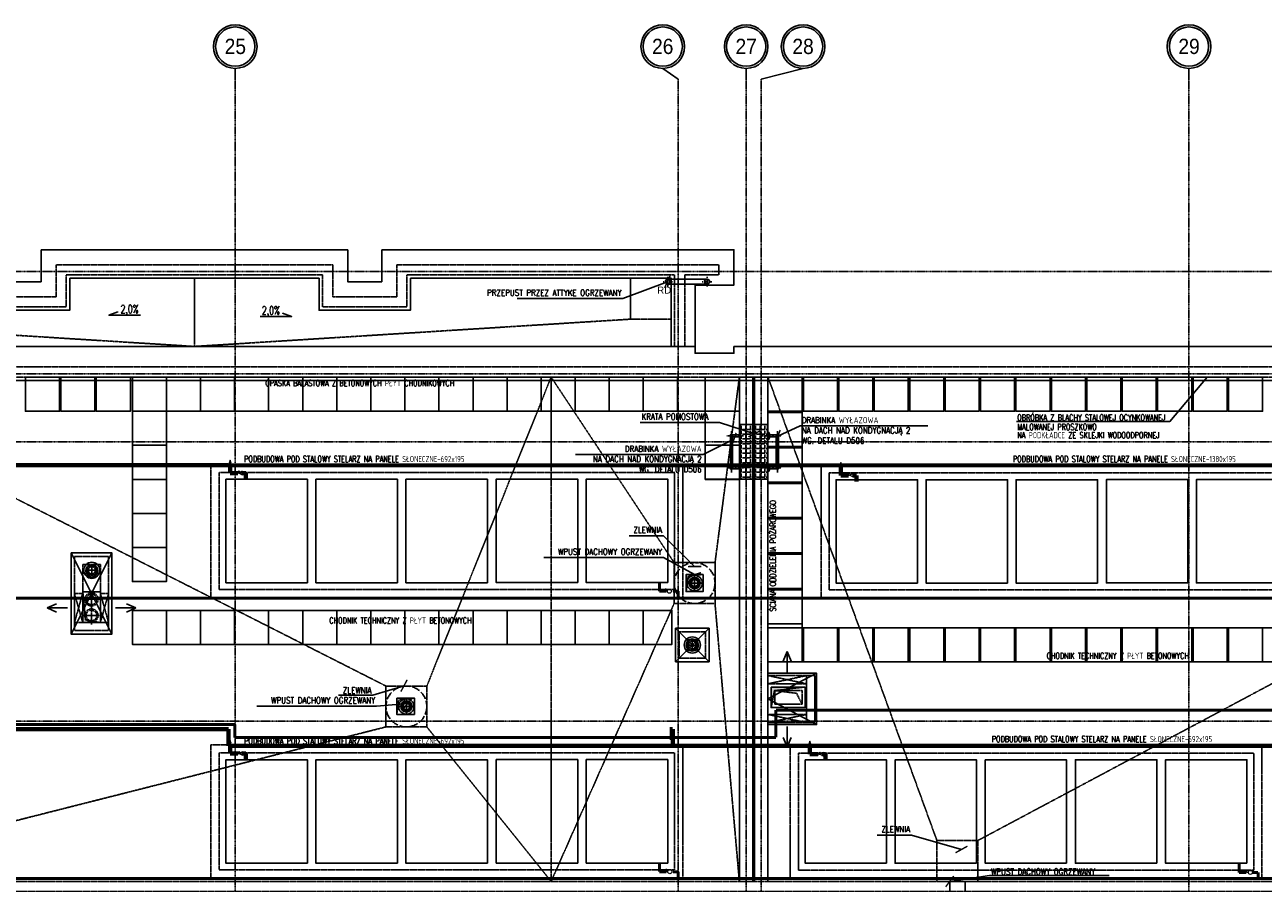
# Model space of a CAD drawing. Extents: x -7228 to 74941, y -112898 to 85621.
# Tile 40 of 256: x 58289 to 60107, y -97809 to -96549. Entities that reach past the tile are written whole.
import ezdxf
from ezdxf.enums import TextEntityAlignment as Align

# ---------------------------------------------------------------- set-up
doc = ezdxf.new("R2010")
doc.units = 0
for name, pattern in [('ACAD_ISO02W100', [15, 12, -3]), ('ACAD_ISO10W100', [18.5, 12, -3, 0.5, -3]), ('CENTER', [2, 1.25, -0.25, 0.25, -0.25]), ('DASHDOT', [1, 0.5, -0.25, 0, -0.25]), ('DASHDOT2', [12.7, 6.35, -3.175, 0, -3.175]), ('DASHED', [0.75, 0.5, -0.25])]:
    doc.linetypes.add(name, pattern=pattern)
doc.layers.get('0').update_dxf_attribs({"color": 101, "linetype": 'CONTINUOUS'})
for name, color, linetype, lineweight in [('2DH_PLS_glp', 202, 'DASHED', 50), ('2DH_PLS_glz', 86, 'CONTINUOUS', 70), ('2DH_SYM', 41, 'CONTINUOUS', 18)]:
    doc.layers.add(name, color=color, linetype=linetype, lineweight=lineweight)
for name, color, linetype in [('Ele-balustrada', 8, 'CONTINUOUS'), ('Ins-kan', 54, 'CONTINUOUS'), ('Ins-went', 141, 'CONTINUOUS'), ('Ins-wod', 4, 'CONTINUOUS'), ('KOLEKTORY_BMK_SOLAR_2_51', 1, 'CONTINUOUS'), ('Opis-spadki', 61, 'CONTINUOUS'), ('Os-osie glowne', 1, 'CENTER'), ('Os-osie-opis', 16, 'CONTINUOUS'), ('Pzt-chodniki-hatch', 252, 'CONTINUOUS'), ('Sch-opis', 51, 'CONTINUOUS'), ('W-idok', 8, 'CONTINUOUS'), ('W-izol-w', 144, 'CONTINUOUS'), ('W-otwor-strop', 1, 'CONTINUOUS'), ('W-widok-spadki', 61, 'CONTINUOUS')]:
    doc.layers.add(name, color=color, linetype=linetype)
doc.styles.add('CP_ATTR', font='ROMANS.SHX')
doc.styles.add('dwg_opis duży', font='ARIAL.TTF', dxfattribs={"width": 0.9})
doc.styles.add('ROMANS', font='romans', dxfattribs={"width": 0.85})
doc.styles.add('TYTUL2', font='ARIAL.TTF')
doc.dimstyles.new('CHMIELNA', dxfattribs={"dimscale": 3.5, "dimtxt": 4, "dimasz": 1.5, "dimexe": 3, "dimexo": 0, "dimgap": 1, "dimtad": 1, "dimdec": 1, "dimrnd": 0.5, "dimzin": 12, "dimdsep": 46, "dimtxsty": 'ROMANS', "dimblk": 'DIMTICK', "dimcen": 0.09, "dimse1": 1, "dimse2": 1, "dimclrd": 143, "dimclrt": 53, "dimadec": 0, "dimazin": 0, "dimtfac": 1, "dimtdec": 1, "dimtix": 1, "dimtmove": 2, "dimatfit": 2, "dimldrblk": 'ARCHTICK', "dimfxl": 0, "dimtolj": 1, "dimtzin": 0, "dimarcsym": 0})

# ---------------------------------------------------------------- blocks, each defined once
blk = doc.blocks.new('_gkjgskfjgkdfh')
at = {"linetype": 'DASHDOT2', "ltscale": 0.5}
for points in [[(-7, 0), (7, 0)], [(0, -7), (0, 7)], [(0, 0), (0, -7)]]:
    blk.add_lwpolyline(points, dxfattribs=at)
at = {"ltscale": 2}
for radius in [3.75, 3.25]:
    blk.add_circle((0, 0), radius, dxfattribs=at)
blk = doc.blocks.new('SPADKI')
at = {"ltscale": 25}
blk.add_lwpolyline([(0, 0), (0, -70), (-8, -50), (-8, -50)], dxfattribs=at)
at = {"ltscale": 25, "style": 'ROMANS', "width": 0.7}
blk.add_attdef('SP%', text='', height=18, rotation=90, dxfattribs=at).set_placement((-4.9, -24), align=Align.CENTER)
blk = doc.blocks.new('DIMTICK')
for p, q in [((-1, 0), (1, 0)), ((0, 1), (0, -1))]:
    blk.add_line(p, q)
at = {"const_width": 0.141}
blk.add_lwpolyline([(0.71, 0.71), (-0.71, -0.71)], dxfattribs=at)
blk = doc.blocks.new('_opis_osi_liczbowy')
blk.add_hatch(color=256).paths.add_polyline_path([(32, 32), (32, 28.8, -1), (32, -28.8), (32, -32, 1)])
for radius in [32, 28.8]:
    blk.add_circle((32, 0), radius)
at = {"style": 'dwg_opis duży', "width": 0.9}
blk.add_attdef('AXNAMEH', text='', height=22.4, rotation=90, dxfattribs=at).set_placement((32, 0), align=Align.MIDDLE_CENTER)
blk = doc.blocks.new('_SKGJFKGJFGKHGJ')
blk.add_line((-13.5, -53.9), (-13.5, 6.9))
at = {"linetype": 'DASHDOT', "ltscale": 5, "flags": 128}
for points in [[(9.4, 0), (-20.4, 0)], [(9.4, -47), (-20.4, -47)]]:
    blk.add_lwpolyline(points, dxfattribs=at)
at = {"flags": 128}
for points in [[(-1.9, -48.5), (-15, -48.5), (-15, 1.5), (-1.9, 1.5)], [(-1.9, -45.5), (-12, -45.5), (-12, -1.5), (-1.9, -1.5)]]:
    blk.add_lwpolyline(points, dxfattribs=at)
for points in [[(0, 5), (0, -5), (-1, -5, -0.199443), (-1, 5)], [(0, -52), (0, -42), (-1, -42, 0.199443), (-1, -52)]]:
    blk.add_lwpolyline(points, format="xyb", close=True, dxfattribs=at)
at = {"linetype": 'DASHED', "ltscale": 0.1, "flags": 128}
for points in [[(-1.9, 1.5), (0, 1.5)], [(-1.9, -1.5), (0, -1.5)], [(0, -45.5), (-1.9, -45.5)], [(0, -48.5), (-1.9, -48.5)]]:
    blk.add_lwpolyline(points, dxfattribs=at)
blk = doc.blocks.new('CPHS_858')
for p, q in [((0, 0.75), (-0.15, 0.35)), ((-0.15, 0.35), (0.15, 0.35)), ((0.15, 0.35), (0, 0.75)), ((0, 0), (0, 0.35))]:
    blk.add_line(p, q)
blk.add_solid([(-0.15, 0.35), (0, 0.75), (0.15, 0.35)])
at = {"linetype": 'ByBlock', "style": 'CP_ATTR', "flags": 9}
for tag in ['OTHER', 'WEIGHT', 'VOLTAGE', 'POWER', 'FLOW', 'TEMPERATURE', 'PN', 'DN', 'CHARACTER', 'ORDER-NO', 'PRODUCT-TYPE', 'ARTICLE', 'PRODUCER', 'NUMBER', 'GROUP', 'NAME']:
    blk.add_attdef(tag, text='', height=0.00005, dxfattribs=at).set_placement((-0.09, -0.02), align=Align.MIDDLE_LEFT)
blk = doc.blocks.new('CPHS_009')
for p, q in [((-0.5, 0.25), (0.5, -0.25)), ((0.5, 0.25), (-0.5, -0.25)), ((-0.5, -0.25), (-0.5, 0.25)), ((-0.2, 0.1), (0, 0.3)), ((0, 0.3), (0.2, 0.1)), ((0.5, -0.25), (0.5, 0.25))]:
    blk.add_line(p, q)
at = {"linetype": 'ByBlock', "style": 'CP_ATTR', "flags": 9}
for tag in ['NAME', 'GROUP', 'NUMBER', 'PRODUCER', 'ARTICLE', 'PRODUCT-TYPE', 'ORDER-NO', 'CHARACTER', 'DN', 'PN', 'TEMPERATURE', 'FLOW', 'POWER', 'VOLTAGE', 'WEIGHT', 'OTHER']:
    blk.add_attdef(tag, text='', height=0.00005, dxfattribs=at).set_placement((-0.09, -0.02), align=Align.MIDDLE_LEFT)
blk = doc.blocks.new('CPHS_873')
for p, q in [((0, 0.3), (0, 0.5)), ((0, 0.5), (0.4, 0.5))]:
    blk.add_line(p, q)
blk.add_circle((0, 0), 0.3)
at = {"linetype": 'ByBlock', "style": 'CP_ATTR', "flags": 9}
for tag in ['OTHER', 'WEIGHT', 'VOLTAGE', 'POWER', 'FLOW', 'TEMPERATURE', 'PN', 'DN', 'CHARACTER', 'ORDER-NO', 'PRODUCT-TYPE', 'ARTICLE', 'PRODUCER', 'NUMBER', 'GROUP', 'NAME']:
    blk.add_attdef(tag, text='', height=0.00005, dxfattribs=at).set_placement((-0.09, -0.02), align=Align.MIDDLE_LEFT)
blk = doc.blocks.new('_kdjkgjksjhgkfhh')
for p, q in [((-11.2, 0), (11.2, 0)), ((0, 11.2), (0, -11.2))]:
    blk.add_line(p, q)
for radius in [11.3, 8.25]:
    blk.add_circle((0, 0), radius)
blk = doc.blocks.new('_kgjdskfgjkfh')
at = {"linetype": 'ACAD_ISO10W100'}
for p, q in [((10, 0), (-10, 0)), ((0, 10), (0, -10))]:
    blk.add_line(p, q, dxfattribs=at)
at = {"linetype": 'Continuous', "ltscale": 7}
for p, q in [((-8, 0), (-5, 0)), ((-7.6, 2.5), (-4.8, 1.5)), ((-6.5, 4.7), (-4, 2.9)), ((-4.7, 6.5), (-2.9, 4)), ((-2.5, 7.6), (-1.5, 4.8)), ((0, 8), (0, 5)), ((2.5, 7.6), (1.5, 4.8)), ((4.7, 6.5), (2.9, 4)), ((6.5, 4.7), (4, 2.9)), ((7.6, 2.5), (4.8, 1.5)), ((8, 0), (5, 0)), ((-7.6, -2.5), (-4.8, -1.5)), ((-6.5, -4.7), (-4, -2.9)), ((-4.7, -6.5), (-2.9, -4)), ((-2.5, -7.6), (-1.5, -4.8)), ((0, -8), (0, -5)), ((2.5, -7.6), (1.5, -4.8)), ((4.7, -6.5), (2.9, -4)), ((6.5, -4.7), (4, -2.9)), ((7.6, -2.5), (4.8, -1.5))]:
    blk.add_line(p, q, dxfattribs=at)
at = {"linetype": 'ACAD_ISO02W100'}
blk.add_circle((0, 0), 30, dxfattribs=at)
at = {"linetype": 'Continuous', "ltscale": 7}
for radius in [8, 5]:
    blk.add_circle((0, 0), radius, dxfattribs=at)
blk = doc.blocks.new('_STRZAŁKA_WENT')
for q in [(-6, -14), (0, -30.2), (6, -14)]:
    blk.add_line((0, 0), q)

msp = doc.modelspace()

# ---------------------------------------------------------------- hatches: boundary and pattern name
at = {"layer": 'W-idok'}
h = msp.add_hatch(dxfattribs=at)
h.set_pattern_fill('ANGLE', color=256, angle=90, style=0)
h.set_pattern_definition([(90, (-38554.7545, -149104.478), (-6.985, 4e-16), [5.08, -1.905]), (180, (-38554.7545, -149104.478), (-9e-16, -6.985), [5.08, -1.905])])
h.paths.add_polyline_path([(59338.547, -97215.963), (59338.547, -97135.963), (59379.047, -97135.963), (59379.047, -97215.963)])
at = {"layer": 'W-otwor-strop'}
for points in [[(59284.297, -97356.052), (59262.297, -97359.052), (59259.297, -97381.052), (59259.297, -97356.052)], [(58399.547, -97426.302), (58373.547, -97426.302), (58373.547, -97381.302), (58377.547, -97422.302)], [(58860.547, -97537.302), (58837.547, -97540.302), (58834.547, -97561.302), (58834.547, -97537.302)]]:
    msp.add_hatch(color=256, dxfattribs=at).paths.add_polyline_path(points)
h = msp.add_hatch(color=256, dxfattribs=at)
h.paths.add_polyline_path([(59388.347, -97521.279), (59393.499, -97525.788), (59426.66, -97522.104), (59427.602, -97521.279)])
h.paths.add_polyline_path([(59427.602, -97521.279), (59426.66, -97522.104), (59434.079, -97521.279)])
h.paths.add_polyline_path([(59388.347, -97521.279), (59384.079, -97521.279), (59384.079, -97551.279), (59389.079, -97526.279), (59393.499, -97525.788)])

# ---------------------------------------------------------------- linework, layer by layer
at = {"color": 4, "linetype": 'DASHED', "ltscale": 2}
for p, q in [((59421.547, -97530.302), (59389.547, -97526.302)), ((59389.547, -97546.302), (59389.547, -97526.302)), ((59389.547, -97526.302), (59429.547, -97526.302)), ((59421.547, -97530.302), (59389.547, -97526.302)), ((59389.547, -97546.302), (59389.547, -97526.302)), ((59389.547, -97526.302), (59429.547, -97526.302)), ((59429.547, -97546.302), (59421.547, -97530.302)), ((59429.547, -97546.302), (59421.547, -97530.302)), ((59429.547, -97526.302), (59429.547, -97546.302)), ((59429.547, -97526.302), (59429.547, -97546.302)), ((59429.547, -97546.302), (59389.547, -97546.302)), ((59429.547, -97546.302), (59389.547, -97546.302))]:
    msp.add_line(p, q, dxfattribs=at)
at = {"layer": '2DH_PLS_glp'}
for p, q in [((59220.06, -97367.405), (59220.06, -97375.486)), ((59220.06, -97368.598), (59220.06, -97380.486)), ((59220.06, -97380.486), (59230.418, -97380.486)), ((59240.418, -97380.486), (59247.922, -97380.486)), ((59247.922, -97380.486), (59247.922, -97390.433)), ((58015.97, -97390.642), (61749.61, -97391.06)), ((61659.218, -97555.159), (59390.925, -97555.159)), ((59390.925, -97555.159), (59390.925, -97595.103)), ((58596.841, -97576.225), (57977.013, -97576.225)), ((58596.841, -97595.103), (58596.841, -97576.225)), ((59237.489, -97580.034), (59237.489, -97598.504)), ((59204.737, -97595.103), (58596.841, -97595.103)), ((59390.925, -97595.103), (59204.737, -97595.103)), ((59220.06, -97778.979), (59220.06, -97787.059)), ((59220.06, -97780.172), (59220.06, -97792.059)), ((60071.077, -97780.037), (60071.077, -97788.118)), ((60071.077, -97781.23), (60071.077, -97793.118)), ((54215.861, -97802.006), (61749.61, -97802.006)), ((59220.06, -97792.059), (59230.418, -97792.059)), ((59240.418, -97792.059), (59247.922, -97792.059)), ((59247.922, -97792.059), (59247.922, -97802.006)), ((60071.077, -97793.118), (60081.435, -97793.118)), ((60091.435, -97793.118), (60098.939, -97793.118)), ((60098.939, -97793.118), (60098.939, -97803.064))]:
    msp.add_line(p, q, dxfattribs=at)
at = {"layer": '2DH_PLS_glz'}
for p, q in [((53526.181, -97195.317), (58587.485, -97195.611)), ((58587.485, -97195.611), (61015.595, -97196.162)), ((58589.967, -97195.534), (58589.967, -97207.015)), ((58589.967, -97207.015), (58601.522, -97207.015)), ((58607.522, -97207.015), (58613.182, -97207.015)), ((58613.182, -97207.015), (58613.182, -97216.244)), ((59486.377, -97198.953), (59486.377, -97210.434)), ((59486.377, -97210.434), (59497.931, -97210.434)), ((59503.931, -97210.434), (59509.592, -97210.434)), ((59509.592, -97210.434), (59509.592, -97219.663)), ((57899.231, -97582.896), (58587.485, -97582.896)), ((58587.485, -97582.896), (58587.485, -97607.4)), ((59240.117, -97607.106), (59240.117, -97582.896)), ((58587.485, -97607.4), (61016.277, -97607.4)), ((58589.967, -97607.108), (58589.967, -97618.589)), ((59440.984, -97608.166), (59440.984, -97619.647)), ((58589.967, -97618.589), (58601.522, -97618.589)), ((58607.522, -97618.589), (58613.182, -97618.589)), ((58613.182, -97618.589), (58613.182, -97627.818)), ((59440.984, -97619.647), (59452.539, -97619.647)), ((59458.539, -97619.647), (59464.199, -97619.647)), ((59464.199, -97619.647), (59464.199, -97628.876))]:
    msp.add_line(p, q, dxfattribs=at)
at = {"layer": 'Ins-kan', "ltscale": 0.2}
for p, q in [((58394.448, -97349.707), (58379.448, -97349.707)), ((58386.948, -97357.207), (58386.948, -97342.207)), ((59275.978, -97459.389), (59260.978, -97459.389)), ((59268.478, -97466.889), (59268.478, -97451.889))]:
    msp.add_line(p, q, dxfattribs=at)
for centre, radius in [((58386.948, -97349.707), 11.862), ((58386.948, -97349.707), 7.5), ((58386.948, -97349.707), 5.5), ((59268.478, -97459.389), 11.862), ((59268.478, -97459.389), 7.5), ((59268.478, -97459.389), 5.5)]:
    msp.add_circle(centre, radius, dxfattribs=at)
at = {"layer": 'Ins-went', "linetype": 'DASHED', "ltscale": 0.2}
for p, q in [((58386.536, -97379.285), (58386.536, -97405.4)), ((58373.478, -97392.343), (58399.594, -97392.343)), ((58386.455, -97429.127), (58386.455, -97403.012)), ((58399.513, -97416.069), (58373.397, -97416.069))]:
    msp.add_line(p, q, dxfattribs=at)
for centre, radius in [((58386.536, -97392.343), 9.68), ((58386.536, -97392.343), 7.744), ((58386.455, -97416.069), 9.68), ((58386.455, -97416.069), 7.744)]:
    msp.add_circle(centre, radius, dxfattribs=at)
at = {"layer": 'KOLEKTORY_BMK_SOLAR_2_51'}
for points in [[(58703.479, -97367.962), (58703.479, -97216.244), (58583.869, -97216.244), (58583.869, -97367.962)], [(58835.532, -97367.962), (58835.532, -97216.244), (58715.922, -97216.244), (58715.922, -97367.962)], [(58967.711, -97367.962), (58967.711, -97216.244), (58848.101, -97216.244), (58848.101, -97367.962)], [(59100.252, -97367.747), (59100.252, -97216.029), (58980.642, -97216.029), (58980.642, -97367.747)], [(59232.431, -97367.747), (59232.431, -97216.029), (59112.821, -97216.029), (59112.821, -97367.747)], [(59599.157, -97368.59), (59599.157, -97216.872), (59479.547, -97216.872), (59479.547, -97368.59)], [(59731.21, -97368.59), (59731.21, -97216.872), (59611.6, -97216.872), (59611.6, -97368.59)], [(59863.389, -97368.59), (59863.389, -97216.872), (59743.779, -97216.872), (59743.779, -97368.59)], [(59995.93, -97368.375), (59995.93, -97216.656), (59876.32, -97216.656), (59876.32, -97368.375)], [(60128.109, -97368.375), (60128.109, -97216.656), (60008.499, -97216.656), (60008.499, -97368.375)], [(58703.479, -97779.536), (58703.479, -97627.818), (58583.869, -97627.818), (58583.869, -97779.536)], [(58835.532, -97779.536), (58835.532, -97627.818), (58715.922, -97627.818), (58715.922, -97779.536)], [(58967.711, -97779.536), (58967.711, -97627.818), (58848.101, -97627.818), (58848.101, -97779.536)], [(59100.252, -97779.321), (59100.252, -97627.602), (58980.642, -97627.602), (58980.642, -97779.321)], [(59232.431, -97779.321), (59232.431, -97627.602), (59112.821, -97627.602), (59112.821, -97779.321)], [(59553.764, -97779.751), (59553.764, -97628.033), (59434.154, -97628.033), (59434.154, -97779.751)], [(59685.816, -97779.751), (59685.816, -97628.033), (59566.206, -97628.033), (59566.206, -97779.751)], [(59817.995, -97779.751), (59817.995, -97628.033), (59698.385, -97628.033), (59698.385, -97779.751)], [(59950.536, -97779.536), (59950.536, -97627.818), (59830.926, -97627.818), (59830.926, -97779.536)], [(60082.715, -97779.536), (60082.715, -97627.818), (59963.105, -97627.818), (59963.105, -97779.536)]]:
    msp.add_lwpolyline(points, close=True, dxfattribs=at)
at = {"layer": 'Os-osie glowne'}
for points in [[(58597.547, -102606.302), (58597.547, -96629.302)], [(59247.547, -102606.302), (59247.547, -96629.302)], [(59347.547, -102606.302), (59347.547, -96629.302)], [(59369.547, -102606.302), (59369.547, -96629.302)], [(59997.547, -102606.302), (59997.547, -96629.302)], [(50525.547, -96911.302), (62792.547, -96911.302)], [(50525.547, -97061.302), (62792.547, -97061.302)], [(50525.547, -97161.302), (62792.547, -97161.302)], [(50525.547, -97571.302), (62792.547, -97571.302)]]:
    msp.add_lwpolyline(points, dxfattribs=at)
at = {"layer": 'Os-osie-opis'}
for points in [[(58597.547, -96629.302), (58597.547, -96613.302)], [(59225.047, -96613.302), (59247.547, -96629.302)], [(59347.547, -96629.302), (59347.547, -96613.302)], [(59431.047, -96613.302), (59369.547, -96629.302)], [(59997.547, -96629.302), (59997.547, -96613.302)]]:
    msp.add_lwpolyline(points, dxfattribs=at)
at = {"layer": 'Pzt-chodniki-hatch'}
for points in [[(58289.547, -97066.302), (58289.547, -97116.302), (58339.547, -97116.302), (58339.547, -97066.302)], [(58341.547, -97066.302), (58341.547, -97116.302), (58391.547, -97116.302), (58391.547, -97066.302)], [(58393.547, -97066.302), (58393.547, -97116.302), (58443.547, -97116.302), (58443.547, -97066.302)], [(58446.547, -97066.302), (58446.547, -97116.302), (58496.547, -97116.302), (58496.547, -97066.302)], [(58496.547, -97066.302), (58496.547, -97116.302), (58546.547, -97116.302), (58546.547, -97066.302)], [(58546.547, -97066.302), (58546.547, -97116.302), (58596.547, -97116.302), (58596.547, -97066.302)], [(58596.547, -97066.302), (58596.547, -97116.302), (58646.547, -97116.302), (58646.547, -97066.302)], [(58646.547, -97066.302), (58646.547, -97116.302), (58696.547, -97116.302), (58696.547, -97066.302)], [(58696.547, -97066.302), (58696.547, -97116.302), (58746.547, -97116.302), (58746.547, -97066.302)], [(58746.547, -97066.302), (58746.547, -97116.302), (58796.547, -97116.302), (58796.547, -97066.302)], [(58796.547, -97066.302), (58796.547, -97116.302), (58846.547, -97116.302), (58846.547, -97066.302)], [(58846.547, -97066.302), (58846.547, -97116.302), (58896.547, -97116.302), (58896.547, -97066.302)], [(58896.547, -97066.302), (58896.547, -97116.302), (58946.547, -97116.302), (58946.547, -97066.302)], [(58946.547, -97066.302), (58946.547, -97116.302), (58996.547, -97116.302), (58996.547, -97066.302)], [(58996.547, -97066.302), (58996.547, -97116.302), (59046.547, -97116.302), (59046.547, -97066.302)], [(59046.547, -97066.302), (59046.547, -97116.302), (59096.547, -97116.302), (59096.547, -97066.302)], [(59096.547, -97066.302), (59096.547, -97116.302), (59146.547, -97116.302), (59146.547, -97066.302)], [(59146.547, -97066.302), (59146.547, -97116.302), (59196.547, -97116.302), (59196.547, -97066.302)], [(59196.547, -97066.302), (59196.547, -97116.302), (59246.547, -97116.302), (59246.547, -97066.302)], [(59287.547, -97066.302), (59287.547, -97116.302), (59337.547, -97116.302), (59337.547, -97066.302)], [(59379.547, -97066.302), (59379.547, -97116.302), (59429.547, -97116.302), (59429.547, -97066.302)], [(59431.547, -97066.302), (59431.547, -97116.302), (59481.547, -97116.302), (59481.547, -97066.302)], [(59431.547, -97066.302), (59431.547, -97116.302), (59481.547, -97116.302), (59481.547, -97066.302)], [(59483.547, -97066.302), (59483.547, -97116.302), (59533.547, -97116.302), (59533.547, -97066.302)], [(59483.547, -97066.302), (59483.547, -97116.302), (59533.547, -97116.302), (59533.547, -97066.302)], [(59535.547, -97066.302), (59535.547, -97116.302), (59585.547, -97116.302), (59585.547, -97066.302)], [(59587.547, -97066.302), (59587.547, -97116.302), (59637.547, -97116.302), (59637.547, -97066.302)], [(59639.547, -97066.302), (59639.547, -97116.302), (59689.547, -97116.302), (59689.547, -97066.302)], [(59691.547, -97066.302), (59691.547, -97116.302), (59741.547, -97116.302), (59741.547, -97066.302)], [(59743.547, -97066.302), (59743.547, -97116.302), (59793.547, -97116.302), (59793.547, -97066.302)], [(59795.547, -97066.302), (59795.547, -97116.302), (59845.547, -97116.302), (59845.547, -97066.302)], [(59847.547, -97066.302), (59847.547, -97116.302), (59897.547, -97116.302), (59897.547, -97066.302)], [(59899.547, -97066.302), (59899.547, -97116.302), (59949.547, -97116.302), (59949.547, -97066.302)], [(59951.547, -97066.302), (59951.547, -97116.302), (60001.547, -97116.302), (60001.547, -97066.302)], [(60003.547, -97066.302), (60003.547, -97116.302), (60053.547, -97116.302), (60053.547, -97066.302)], [(60055.547, -97066.302), (60055.547, -97116.302), (60105.547, -97116.302), (60105.547, -97066.302)], [(58446.547, -97116.302), (58446.547, -97166.302), (58496.547, -97166.302), (58496.547, -97116.302)], [(59287.547, -97116.302), (59287.547, -97166.302), (59337.547, -97166.302), (59337.547, -97116.302)], [(59379.547, -97118.302), (59379.547, -97168.302), (59429.547, -97168.302), (59429.547, -97118.302)], [(58446.547, -97166.302), (58446.547, -97216.302), (58496.547, -97216.302), (58496.547, -97166.302)], [(59287.547, -97166.302), (59287.547, -97216.302), (59337.547, -97216.302), (59337.547, -97166.302)], [(59379.547, -97170.302), (59379.547, -97220.302), (59429.547, -97220.302), (59429.547, -97170.302)], [(58446.547, -97216.302), (58446.547, -97266.302), (58496.547, -97266.302), (58496.547, -97216.302)], [(59379.547, -97222.302), (59379.547, -97272.302), (59429.547, -97272.302), (59429.547, -97222.302)], [(58446.547, -97266.302), (58446.547, -97316.302), (58496.547, -97316.302), (58496.547, -97266.302)], [(59379.547, -97274.302), (59379.547, -97324.302), (59429.547, -97324.302), (59429.547, -97274.302)], [(58446.547, -97316.302), (58446.547, -97366.302), (58496.547, -97366.302), (58496.547, -97316.302)], [(59379.547, -97326.302), (59379.547, -97376.302), (59429.547, -97376.302), (59429.547, -97326.302)], [(59379.547, -97378.302), (59379.547, -97428.302), (59429.547, -97428.302), (59429.547, -97378.302)], [(58446.547, -97408.552), (58446.547, -97458.552), (58496.547, -97458.552), (58496.547, -97408.552)], [(58496.547, -97408.552), (58496.547, -97458.552), (58546.547, -97458.552), (58546.547, -97408.552)], [(58546.547, -97408.552), (58546.547, -97458.552), (58596.547, -97458.552), (58596.547, -97408.552)], [(58596.547, -97408.552), (58596.547, -97458.552), (58646.547, -97458.552), (58646.547, -97408.552)], [(58646.547, -97408.552), (58646.547, -97458.552), (58696.547, -97458.552), (58696.547, -97408.552)], [(58696.547, -97408.552), (58696.547, -97458.552), (58746.547, -97458.552), (58746.547, -97408.552)], [(58746.547, -97408.552), (58746.547, -97458.552), (58796.547, -97458.552), (58796.547, -97408.552)], [(58796.547, -97408.552), (58796.547, -97458.552), (58846.547, -97458.552), (58846.547, -97408.552)], [(58846.547, -97408.552), (58846.547, -97458.552), (58896.547, -97458.552), (58896.547, -97408.552)], [(58896.547, -97408.552), (58896.547, -97458.552), (58946.547, -97458.552), (58946.547, -97408.552)], [(58946.547, -97408.552), (58946.547, -97458.552), (58996.547, -97458.552), (58996.547, -97408.552)], [(58996.547, -97408.552), (58996.547, -97458.552), (59046.547, -97458.552), (59046.547, -97408.552)], [(59046.547, -97408.552), (59046.547, -97458.552), (59096.547, -97458.552), (59096.547, -97408.552)], [(59096.547, -97408.552), (59096.547, -97458.552), (59146.547, -97458.552), (59146.547, -97408.552)], [(59146.547, -97408.552), (59146.547, -97458.552), (59196.547, -97458.552), (59196.547, -97408.552)], [(59196.547, -97408.552), (59196.547, -97458.552), (59238.547, -97458.552), (59238.547, -97408.552)], [(59379.547, -97434.302), (59379.547, -97484.302), (59429.547, -97484.302), (59429.547, -97434.302)], [(59431.547, -97434.302), (59431.547, -97484.302), (59481.547, -97484.302), (59481.547, -97434.302)], [(59431.547, -97434.302), (59431.547, -97484.302), (59481.547, -97484.302), (59481.547, -97434.302)], [(59483.547, -97434.302), (59483.547, -97484.302), (59533.547, -97484.302), (59533.547, -97434.302)], [(59483.547, -97434.302), (59483.547, -97484.302), (59533.547, -97484.302), (59533.547, -97434.302)], [(59535.547, -97434.302), (59535.547, -97484.302), (59585.547, -97484.302), (59585.547, -97434.302)], [(59587.547, -97434.302), (59587.547, -97484.302), (59637.547, -97484.302), (59637.547, -97434.302)], [(59639.547, -97434.302), (59639.547, -97484.302), (59689.547, -97484.302), (59689.547, -97434.302)], [(59691.547, -97434.302), (59691.547, -97484.302), (59741.547, -97484.302), (59741.547, -97434.302)], [(59743.547, -97434.302), (59743.547, -97484.302), (59793.547, -97484.302), (59793.547, -97434.302)], [(59795.547, -97434.302), (59795.547, -97484.302), (59845.547, -97484.302), (59845.547, -97434.302)], [(59847.547, -97434.302), (59847.547, -97484.302), (59897.547, -97484.302), (59897.547, -97434.302)], [(59899.547, -97434.302), (59899.547, -97484.302), (59949.547, -97484.302), (59949.547, -97434.302)], [(59951.547, -97434.302), (59951.547, -97484.302), (60001.547, -97484.302), (60001.547, -97434.302)], [(60003.547, -97434.302), (60003.547, -97484.302), (60053.547, -97484.302), (60053.547, -97434.302)], [(60055.547, -97434.302), (60055.547, -97484.302), (60105.547, -97484.302), (60105.547, -97434.302)]]:
    msp.add_lwpolyline(points, close=True, dxfattribs=at)
at = {"layer": 'Sch-opis'}
msp.add_lwpolyline([(59744.207, -97131.355), (59969.484, -97131.355), (60024.029, -97066.302)], dxfattribs=at)
at = {"layer": 'W-idok', "linetype": 'DASHED', "ltscale": 0.5}
for p, q in [((58334.547, -96901.302), (58740.547, -96901.302)), ((58349.547, -96916.302), (58725.547, -96916.302)), ((58834.547, -96901.302), (59307.547, -96901.302)), ((58849.547, -96916.302), (59242.547, -96916.302)), ((59242.547, -96916.302), (59242.547, -97021.302)), ((59257.547, -96916.302), (59257.547, -97021.302)), ((59257.547, -96916.302), (59307.547, -96916.302)), ((59457.547, -97194.872), (60150.109, -97194.872)), ((59457.547, -97390.375), (59457.547, -97194.872)), ((59469.547, -97378.375), (59469.547, -97206.872)), ((59469.547, -97206.872), (60135.673, -97206.872)), ((60135.673, -97378.375), (59469.547, -97378.375)), ((60150.109, -97390.375), (59457.547, -97390.375)), ((59448.079, -97504.279), (59379.547, -97504.279)), ((59436.079, -97516.279), (59379.547, -97516.279)), ((59436.079, -97561.302), (59436.079, -97516.279)), ((59448.079, -97504.279), (59448.079, -97573.302)), ((59379.547, -97561.302), (59436.079, -97561.302)), ((59448.079, -97573.302), (59379.547, -97573.302)), ((59379.547, -97806.302), (59337.547, -97806.302))]:
    msp.add_line(p, q, dxfattribs=at)
at = {"layer": 'W-idok'}
for p, q in [((59337.547, -97066.302), (59379.547, -97066.302)), ((59337.547, -97408.552), (59337.547, -97066.302)), ((59379.547, -97066.302), (59379.547, -97806.302)), ((59287.547, -97215.963), (59287.547, -97116.302)), ((59429.547, -97116.302), (59429.547, -97434.302)), ((59337.547, -97806.302), (59337.547, -97549.302))]:
    msp.add_line(p, q, dxfattribs=at)
at = {"layer": 'W-idok', "linetype": 'DASHED'}
msp.add_line((59337.547, -97549.302), (59337.547, -97561.302), dxfattribs=at)
at = {"layer": 'W-idok', "linetype": 'DASHED', "ltscale": 0.5}
for points in [[(58225.547, -96916.302), (58225.547, -96963.302), (58349.547, -96963.302), (58349.547, -96916.302)], [(58240.547, -96901.302), (58240.547, -96948.302), (58334.547, -96948.302), (58334.547, -96901.302)], [(58725.547, -96916.302), (58725.547, -96963.302), (58849.547, -96963.302), (58849.547, -96916.302)], [(58740.547, -96901.302), (58740.547, -96948.302), (58834.547, -96948.302), (58834.547, -96901.302)], [(59307.547, -96901.302), (59307.547, -96916.302)], [(53460.047, -97151.302), (53599.547, -97151.302), (53599.547, -97051.302), (62562.547, -97051.302), (62562.547, -97821.302), (53460.047, -97821.302)], [(53460.047, -97166.302), (53614.547, -97166.302), (53614.547, -97066.302), (62547.547, -97066.302), (62547.547, -97806.302), (53460.047, -97806.302)], [(58373.547, -97383.802), (58361.547, -97383.802)], [(58373.547, -97383.802), (58361.547, -97426.302)], [(58361.547, -97383.802), (58373.547, -97426.302)], [(58399.547, -97383.802), (58411.547, -97383.802)], [(58399.547, -97426.302), (58411.547, -97383.802)], [(58399.547, -97383.802), (58411.547, -97426.302)], [(58373.547, -97426.302), (58361.547, -97426.302)], [(58399.547, -97426.302), (58411.547, -97426.302)], [(59436.079, -97516.279), (59379.547, -97504.279)], [(59436.079, -97504.279), (59379.547, -97516.279)], [(59436.079, -97516.279), (59436.079, -97504.279)], [(59436.079, -97561.302), (59379.547, -97573.302)], [(59379.547, -97561.302), (59436.079, -97573.302)], [(59436.079, -97561.302), (59436.079, -97573.302)]]:
    msp.add_lwpolyline(points, dxfattribs=at)
at = {"layer": 'W-idok'}
for points in [[(59232.57, -96922.551), (59290.047, -96922.551)], [(59232.57, -96930.051), (59290.047, -96930.051)], [(59287.547, -97116.302), (58496.547, -97116.302)], [(59339.297, -97215.963), (59287.547, -97215.963)], [(59238.547, -97408.552), (58496.547, -97408.552)], [(59429.547, -97434.302), (61116.266, -97434.302)], [(59238.547, -97458.552), (58446.547, -97458.552)], [(59379.547, -97484.302), (61066.266, -97484.302)], [(59646.297, -97851.302), (59646.297, -97806.302)], [(59668.797, -97851.302), (59668.797, -97806.302)]]:
    msp.add_lwpolyline(points, dxfattribs=at)
at = {"layer": 'W-idok', "linetype": 'DASHED'}
for points in [[(59357.547, -97066.302), (59357.547, -97806.302)], [(59359.547, -97806.302), (59359.547, -97066.302)], [(59337.547, -97408.552), (59337.547, -97549.302)]]:
    msp.add_lwpolyline(points, dxfattribs=at)
at = {"layer": 'W-idok'}
msp.add_lwpolyline([(59338.547, -97215.963), (59338.547, -97135.963), (59379.047, -97135.963), (59379.047, -97215.963)], close=True, dxfattribs=at)
at = {"layer": 'W-idok', "linetype": 'DASHED', "ltscale": 0.5}
for points in [[(58561.869, -97194.244), (59254.431, -97194.244), (59254.431, -97389.747), (58561.869, -97389.747)], [(58573.869, -97206.244), (59242.431, -97206.244), (59242.431, -97377.747), (58573.869, -97377.747)], [(58361.547, -97329.302), (58411.547, -97329.302), (58411.547, -97438.302), (58361.547, -97438.302)], [(58373.547, -97341.302), (58399.547, -97341.302), (58399.547, -97426.302), (58373.547, -97426.302)], [(59248.978, -97439.889), (59287.978, -97439.889), (59287.978, -97478.889), (59248.978, -97478.889)], [(59260.978, -97451.889), (59275.978, -97451.889), (59275.978, -97466.889), (59260.978, -97466.889)], [(58561.869, -97605.818), (59254.431, -97605.818), (59254.431, -97801.321), (58561.869, -97801.321)], [(59412.154, -97606.033), (60104.715, -97606.033), (60104.715, -97801.536), (59412.154, -97801.536)], [(58573.869, -97617.818), (59242.431, -97617.818), (59242.431, -97789.321), (58573.869, -97789.321)], [(59424.154, -97618.033), (60092.715, -97618.033), (60092.715, -97789.536), (59424.154, -97789.536)]]:
    msp.add_lwpolyline(points, close=True, dxfattribs=at)
at = {"layer": 'W-izol-w', "linetype": 'Continuous'}
for p, q in [((59272.547, -97021.302), (57802.547, -97021.302)), ((60615.547, -97021.302), (59329.547, -97021.302)), ((59379.547, -97538.455), (59450.966, -97500.835)), ((59379.547, -97538.455), (59450.966, -97576.075))]:
    msp.add_line(p, q, dxfattribs=at)
for points in [[(58262.547, -96879.302), (58262.547, -96926.302), (58312.547, -96926.302), (58312.547, -96879.302)], [(58312.547, -96879.302), (58762.547, -96879.302)], [(58762.547, -96879.302), (58762.547, -96926.302), (58812.547, -96926.302), (58812.547, -96879.302)], [(58812.547, -96879.302), (59329.547, -96879.302), (59329.547, -96931.302), (59307.547, -96931.302), (59307.547, -96931.302), (59307.547, -96931.302), (59272.547, -96931.302), (59272.547, -96931.302), (59272.547, -97021.302)], [(58220.547, -96921.302), (58220.547, -96968.302), (58354.547, -96968.302), (58354.547, -96921.302)], [(58354.547, -96921.302), (58720.547, -96921.302)], [(58720.547, -96921.302), (58720.547, -96968.302), (58854.547, -96968.302), (58854.547, -96921.302)], [(58854.547, -96921.302), (59237.547, -96921.302), (59237.547, -97021.302)], [(59272.547, -97021.302), (59272.547, -97031.302), (59329.547, -97031.302), (59329.547, -97021.302)], [(53460.047, -97171.302), (53619.547, -97171.302), (53619.547, -97071.302), (62542.547, -97071.302), (62542.547, -97801.302), (53460.047, -97801.302)], [(58356.547, -97324.302), (58416.547, -97443.302)], [(58416.547, -97324.302), (58356.547, -97443.302)], [(59243.978, -97434.889), (59292.978, -97483.889)], [(59292.978, -97434.889), (59243.978, -97483.889)], [(59379.547, -97500.835), (59450.966, -97500.835), (59450.966, -97576.075), (59379.547, -97576.075)]]:
    msp.add_lwpolyline(points, dxfattribs=at)
for points in [[(58356.547, -97324.302), (58416.547, -97324.302), (58416.547, -97443.302), (58356.547, -97443.302)], [(59243.978, -97434.889), (59292.978, -97434.889), (59292.978, -97483.889), (59243.978, -97483.889)]]:
    msp.add_lwpolyline(points, close=True, dxfattribs=at)
at = {"layer": 'W-otwor-strop', "ltscale": 0.5}
for points in [[(59259.297, -97356.052), (59284.297, -97356.052), (59284.297, -97381.052), (59259.297, -97381.052)], [(59284.297, -97356.052), (59262.297, -97359.052), (59259.297, -97381.052), (59259.297, -97356.052)], [(58373.547, -97381.302), (58399.547, -97381.302), (58399.547, -97426.302), (58373.547, -97426.302)], [(59384.079, -97521.279), (59434.079, -97521.279), (59434.079, -97551.279), (59384.079, -97551.279)], [(58834.547, -97537.302), (58834.547, -97561.302), (58860.547, -97561.302), (58860.547, -97537.302)]]:
    msp.add_lwpolyline(points, close=True, dxfattribs=at)
for points in [[(58373.547, -97381.302), (58377.547, -97422.302), (58399.547, -97426.302)], [(59434.079, -97521.279), (59389.079, -97526.279), (59384.079, -97551.279)]]:
    msp.add_lwpolyline(points, dxfattribs=at)
at = {"layer": 'W-otwor-strop', "linetype": 'DASHDOT', "ltscale": 0.5}
msp.add_lwpolyline([(58860.547, -97537.302), (58837.547, -97540.302), (58834.547, -97561.302), (58834.547, -97537.302)], close=True, dxfattribs=at)
at = {"layer": 'W-otwor-strop', "ltscale": 0.5}
for centre in [(58386.948, -97350.707), (59268.478, -97459.389)]:
    msp.add_circle(centre, 9, dxfattribs=at)
at = {"layer": 'W-widok-spadki', "linetype": 'DASHED', "ltscale": 0.5}
for points in [[(58537.547, -96921.302), (58537.547, -97021.302)], [(57897.547, -96981.302), (58537.547, -97021.302)], [(59177.547, -96981.302), (58537.547, -97021.302)], [(58818.733, -97519.575), (57923.547, -97066.302)], [(59241.797, -97338.552), (59061.265, -97066.302), (58878.733, -97519.575)], [(59061.265, -97806.302), (59061.265, -97066.302)], [(59301.797, -97338.552), (59337.547, -97066.302)], [(59627.547, -97746.302), (59379.547, -97066.302)], [(59687.547, -97746.302), (60963.547, -97066.302)], [(58878.733, -97579.575), (59061.265, -97806.302), (59241.797, -97398.552)], [(59301.797, -97398.552), (59337.547, -97806.302)], [(58818.733, -97579.575), (57923.547, -97806.302)]]:
    msp.add_lwpolyline(points, dxfattribs=at)
for points in [[(59237.547, -96921.302), (59177.547, -96921.302), (59177.547, -96981.302), (59237.547, -96981.302)], [(59241.797, -97338.552), (59301.797, -97338.552), (59301.797, -97398.552), (59241.797, -97398.552)], [(58818.733, -97519.575), (58878.733, -97519.575), (58878.733, -97579.575), (58818.733, -97579.575)], [(59627.547, -97746.302), (59687.547, -97746.302), (59687.547, -97806.302), (59627.547, -97806.302)]]:
    msp.add_lwpolyline(points, close=True, dxfattribs=at)

# ---------------------------------------------------------------- block references
at = {"layer": '2DH_SYM', "xscale": 10, "yscale": 10, "zscale": 10}
for name, p in [('CPHS_858', (58589.967, -97195.534)), ('CPHS_009', (58602.657, -97206.984)), ('CPHS_858', (59486.377, -97198.953)), ('CPHS_009', (59499.372, -97210.339)), ('CPHS_858', (58589.967, -97607.108)), ('CPHS_858', (59440.984, -97608.166)), ('CPHS_009', (58603.306, -97618.552)), ('CPHS_009', (59455.539, -97619.647))]:
    msp.add_blockref(name, p, dxfattribs=at)
at = {"layer": '2DH_SYM', "xscale": 10, "yscale": 10, "zscale": 10, "rotation": 90}
for p in [(59234.839, -97380.458), (59235.487, -97792.026), (60087.72, -97793.121)]:
    msp.add_blockref('CPHS_873', p, dxfattribs=at)
at = {"layer": 'Ele-balustrada', "xscale": -1, "rotation": 180}
msp.add_blockref('_SKGJFKGJFGKHGJ', (59339.297, -97199.463), dxfattribs=at)
at = {"layer": 'Ele-balustrada', "rotation": 180}
msp.add_blockref('_SKGJFKGJFGKHGJ', (59379.797, -97199.463), dxfattribs=at)
at = {"layer": 'Ins-went'}
for p, rotation in [((58321.31, -97405.052), 90), ((59407.813, -97608.938), 180)]:
    msp.add_blockref('_STRZAŁKA_WENT', p, dxfattribs=dict(at, rotation=rotation))
at = {"layer": 'Ins-went', "xscale": -1, "rotation": 270}
msp.add_blockref('_STRZAŁKA_WENT', (58451.785, -97405.052), dxfattribs=at)
at = {"layer": 'Ins-went', "xscale": -1}
msp.add_blockref('_STRZAŁKA_WENT', (59407.813, -97468.878), dxfattribs=at)
at = {"layer": 'Ins-wod', "xscale": -1}
msp.add_blockref('_gkjgskfjgkdfh', (59232.57, -96926.302), dxfattribs=at)
at = {"layer": 'Ins-wod', "rotation": 270}
for p in [(59271.797, -97368.552), (58848.733, -97549.575)]:
    msp.add_blockref('_kgjdskfgjkfh', p, dxfattribs=at)
at = {"layer": 'Ins-wod'}
for p in [(59271.797, -97368.552), (58848.733, -97549.575)]:
    msp.add_blockref('_kdjkgjksjhgkfhh', p, dxfattribs=at)
at = {"layer": 'Opis-spadki', "xscale": 0.6604040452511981, "yscale": 0.6604040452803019, "zscale": 0.6604040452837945, "rotation": 270}
msp.add_blockref('SPADKI', (58458.242, -96975.553), dxfattribs=at).add_auto_attribs({'SP%': '2,0%'})
at = {"layer": 'Opis-spadki'}
ref = msp.add_blockref('SPADKI', (58633.891, -96977.542), dxfattribs=dict(at, xscale=-0.6604040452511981, yscale=0.6604040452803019, zscale=0.6604040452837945, rotation=90))
ref.add_attrib('SP%', '2,0%', dxfattribs={"layer": '0', "ltscale": 25, "height": 11.8873, "style": 'ROMANS', "width": 0.7}).set_placement((58649.772, -96974.308), align=Align.CENTER)
at = {"layer": 'Os-osie-opis'}
ref = msp.add_blockref('_opis_osi_liczbowy', (58597.547, -96613.302), dxfattribs=dict(at, rotation=90))
ref.add_attrib('AXNAMEH', '25', dxfattribs={"layer": '0', "height": 22.4, "style": 'dwg_opis duży', "width": 0.9}).set_placement((58597.657, -96581.012), align=Align.MIDDLE_CENTER)
ref = msp.add_blockref('_opis_osi_liczbowy', (59225.047, -96613.302), dxfattribs=dict(at, xscale=-1, rotation=270))
ref.add_attrib('AXNAMEH', '26', dxfattribs={"layer": '0', "height": 22.4, "style": 'dwg_opis duży', "width": 0.9}).set_placement((59225.047, -96581.012), align=Align.MIDDLE_CENTER)
ref = msp.add_blockref('_opis_osi_liczbowy', (59347.547, -96613.302), dxfattribs=dict(at, xscale=-1, rotation=270))
ref.add_attrib('AXNAMEH', '27', dxfattribs={"layer": '0', "height": 22.4, "style": 'dwg_opis duży', "width": 0.9}).set_placement((59347.547, -96581.012), align=Align.MIDDLE_CENTER)
ref = msp.add_blockref('_opis_osi_liczbowy', (59431.047, -96613.302), dxfattribs=dict(at, xscale=-1, rotation=270))
ref.add_attrib('AXNAMEH', '28', dxfattribs={"layer": '0', "height": 22.4, "style": 'dwg_opis duży', "width": 0.9}).set_placement((59431.047, -96581.012), align=Align.MIDDLE_CENTER)
ref = msp.add_blockref('_opis_osi_liczbowy', (59997.547, -96613.302), dxfattribs=dict(at, rotation=90))
ref.add_attrib('AXNAMEH', '29', dxfattribs={"layer": '0', "height": 22.4, "style": 'dwg_opis duży', "width": 0.9}).set_placement((59997.657, -96581.012), align=Align.MIDDLE_CENTER)
at = {"layer": 'W-idok', "xscale": -1}
msp.add_blockref('_gkjgskfjgkdfh', (59290.047, -96926.302), dxfattribs=at)

# ---------------------------------------------------------------- texts
at = {"layer": 'Ins-wod', "insert": (59216.889, -96933.57), "char_height": 10.2123, "width": 1336.21749, "attachment_point": 1, "style": 'TYTUL2'}
msp.add_mtext('RD', dxfattribs=at)
at = {"layer": 'Sch-opis', "style": 'ROMANS', "width": 0.7}
for s, p in [('OPASKA BALASTOWA Z BETONOWYCH PŁYT CHODNIKOWYCH', (58641.677, -97079.616)), ('OBRÓBKA Z BLACHY STALOWEJ OCYNKOWANEJ', (59745.416, -97130.121)), ('MALOWANEJ PROSZKOWO', (59745.416, -97143.904)), ('NA PODKŁADCE ZE SKLEJKI WODOODPORNEJ', (59745.416, -97155.959)), ('PODBUDOWA POD STALOWY STELARZ NA PANELE SŁONECZNE-692x195', (58610.466, -97190.999)), ('PODBUDOWA POD STALOWY STELARZ NA PANELE SŁONECZNE-1380x195', (59739.007, -97190.999)), ('CHODNIK TECHNICZNY Z PŁYT BETONOWYCH', (58735.547, -97427.899)), ('CHODNIK TECHNICZNY Z PŁYT BETONOWYCH', (59788.547, -97479.701)), ('PODBUDOWA POD STALOWY STELARZ NA PANELE SŁONECZNE-692x195', (58610.466, -97604.723)), ('PODBUDOWA POD STALOWY STELARZ NA PANELE SŁONECZNE-692x195', (59708.025, -97601.945))]:
    msp.add_text(s, height=9, dxfattribs=at).set_placement(p)
msp.add_text('ŚCIANA ODDZIELENIA POŻAROWEGO', height=9, rotation=90, dxfattribs=at).set_placement((59391.235, -97410.225))
at = {"layer": 'Sch-opis', "char_height": 9, "width": 203.76147, "style": 'ROMANS'}
for s, insert, attachment_point in [('PRZEPUST PRZEZ ATTYKE OGRZEWANY', (59164.55, -96938.031), 3), ('KRATA POMOSTOWA', (59193.803, -97119.753), 1), ('DRABINKA WYŁAZOWA\\PNA DACH NAD KONDYGNACJĄ 2\\PWG. DETALU D506', (59428.974, -97124.938), 1), ('DRABINKA WYŁAZOWA\\PNA DACH NAD KONDYGNACJĄ 2\\PWG. DETALU D506', (59282.188, -97166.998), 3), ('ZLEWNIA', (59223.985, -97286.008), 3), ('WPUST DACHOWY OGRZEWANY', (59223.985, -97318.082), 3), ('ZLEWNIA', (58797.453, -97521.397), 3), ('WPUST DACHOWY OGRZEWANY', (58802.921, -97536.003), 3), ('ZLEWNIA', (59588.062, -97725.238), 3), ('WPUST DACHOWY OGRZEWANY', (59706.866, -97787.528), 1)]:
    msp.add_mtext(s, dxfattribs=dict(at, insert=insert, attachment_point=attachment_point))

# ---------------------------------------------------------------- leaders
at = {"layer": 'Sch-opis'}
for points in [[(59231.868, -96926.303), (59166.557, -96951.098), (59011.569, -96951.098)], [(59359.547, -97149.424), (59308.58, -97132.82), (59191.796, -97132.82)], [(59394.125, -97153.117), (59426.967, -97138.006), (59614.159, -97138.006)], [(59329.65, -97157.444), (59284.195, -97180.066), (59097.003, -97180.066)], [(59271.797, -97344.2), (59225.992, -97299.076), (59175.707, -97299.076)], [(59271.797, -97356.052), (59225.992, -97331.149), (59050.411, -97331.149)], [(58845.266, -97519.091), (58799.461, -97532.971), (58749.176, -97532.971)], [(58850.733, -97545.177), (58804.928, -97549.07), (58629.347, -97549.07)], [(59663.601, -97759.408), (59590.069, -97738.305), (59539.784, -97738.305)], [(59646.297, -97806.302), (59704.859, -97797.786), (59880.44, -97797.786)]]:
    msp.add_leader(points, dimstyle='CHMIELNA', override={"dimasz": 4, "dimgap": 1, "dimtad": 0}, dxfattribs=at)

doc.saveas('drawing.dxf')
